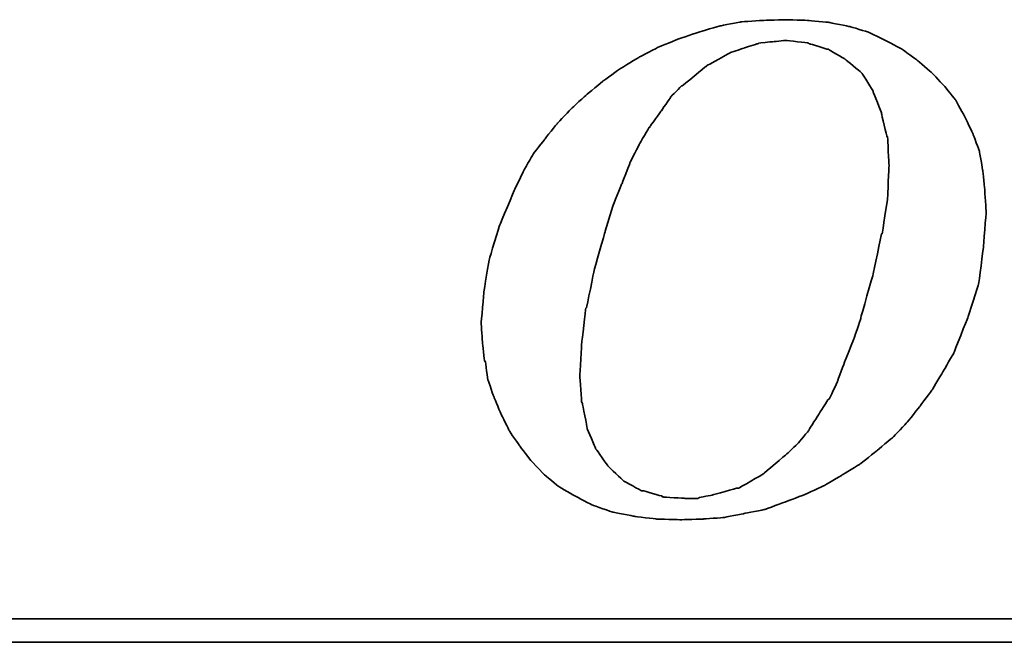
# Model space of a CAD drawing. Header units: millimetres. Extents: x 414 to 815, y 477 to 606.
# Tile 34 of 52: x 719.77 to 725.14, y 514.85 to 518.24. Entities that reach past the tile are written whole.
import ezdxf

# ---------------------------------------------------------------- set-up
doc = ezdxf.new("R2010")
doc.units = ezdxf.units.MM
doc.layers.add('DIM', color=4, linetype='CONTINUOUS')
doc.layers.add('layer 1', color=7, linetype='CONTINUOUS')

# ---------------------------------------------------------------- blocks, each defined once
blk = doc.blocks.new('TBI MOTION logo(完整正式版)')
at = {"layer": 'layer 1', "color": 22, "lineweight": 35}
for points, knots in [([(-11.34375, -6.98375), (-11.34375, -6.98375), (-10.91375, -7.43875), (-10.91375, -7.43875), (-10.91375, -7.43875), (-10.91375, -7.43875), (-10.38625, -7.87125), (-10.38625, -7.87125), (-10.38625, -7.87125), (-10.38625, -7.87125), (-9.81125, -8.20375), (-9.81125, -8.20375), (-9.81125, -8.20375), (-9.81125, -8.20375), (-9.21125, -8.51875), (-9.21125, -8.51875), (-9.21125, -8.51875), (-9.21125, -8.51875), (-8.51625, -8.75875), (-8.51625, -8.75875), (-8.51625, -8.75875), (-8.51625, -8.75875), (-7.77125, -8.90375), (-7.77125, -8.90375), (-7.77125, -8.90375), (-7.77125, -8.90375), (-6.97875, -8.99875), (-6.97875, -8.99875), (-6.97875, -8.99875), (-6.97875, -8.99875), (-6.14125, -9.02375), (-6.14125, -9.02375), (-6.14125, -9.02375), (-6.14125, -9.02375), (-5.37125, -8.99875), (-5.37125, -8.99875), (-5.37125, -8.99875), (-5.37125, -8.99875), (-4.65375, -8.94875), (-4.65375, -8.94875), (-4.65375, -8.94875), (-4.65375, -8.94875), (-3.93375, -8.80625), (-3.93375, -8.80625), (-3.93375, -8.80625), (-3.93375, -8.80625), (-3.21375, -8.66375), (-3.21375, -8.66375), (-3.21375, -8.66375), (-3.21375, -8.66375), (-2.49375, -8.39875), (-2.49375, -8.39875), (-2.49375, -8.39875), (-2.49375, -8.39875), (-1.79875, -8.13375), (-1.79875, -8.13375), (-1.79875, -8.13375), (-1.79875, -8.13375), (-1.17375, -7.84375), (-1.17375, -7.84375), (-1.17375, -7.84375), (-1.17375, -7.84375), (-0.52375, -7.46375), (-0.52375, -7.46375), (-0.52375, -7.46375), (-0.52375, -7.46375), (0.10124, -7.07875), (0.10124, -7.07875), (0.10124, -7.07875), (0.10124, -7.07875), (0.67625, -6.62375), (0.67625, -6.62375), (0.67625, -6.62375), (0.67625, -6.62375), (1.24874, -6.14375), (1.24874, -6.14375), (1.24874, -6.14375), (1.24874, -6.14375), (1.72874, -5.64125), (1.72874, -5.64125), (1.72874, -5.64125), (1.72874, -5.64125), (2.18624, -5.06375), (2.18624, -5.06375), (2.18624, -5.06375), (2.18624, -5.06375), (2.61625, -4.48874), (2.61625, -4.48874), (2.61625, -4.48874), (2.61625, -4.48874), (3.00125, -3.83874), (3.00125, -3.83874), (3.00125, -3.83874), (3.00125, -3.83874), (3.36124, -3.21374), (3.36124, -3.21374), (3.36124, -3.21374), (3.36124, -3.21374), (3.84374, -1.99125), (3.84374, -1.99125), (3.84374, -1.99125), (3.84374, -1.99125), (4.22625, -0.81875), (4.22625, -0.81875), (4.22625, -0.81875), (4.22625, -0.81875), (4.39125, 0.45624), (4.39125, 0.45624), (4.39125, 0.45624), (4.39125, 0.45624), (4.48874, 1.70124), (4.48874, 1.70124), (4.48874, 1.70124), (4.48874, 1.70124), (4.43874, 2.44625), (4.43874, 2.44625), (4.43874, 2.44625), (4.43874, 2.44625), (4.36874, 3.14125), (4.36874, 3.14125), (4.36874, 3.14125), (4.36874, 3.14125), (4.25125, 3.81125), (4.25125, 3.81125), (4.25125, 3.81125), (4.25125, 3.81125), (4.03124, 4.41125), (4.03124, 4.41125), (4.03124, 4.41125), (4.03124, 4.41125), (3.74374, 5.01125), (3.74374, 5.01125), (3.74374, 5.01125), (3.74374, 5.01125), (3.43124, 5.58875), (3.43124, 5.58875), (3.43124, 5.58875), (3.43124, 5.58875), (3.02625, 6.09125), (3.02625, 6.09125), (3.02625, 6.09125), (3.02625, 6.09125), (2.59374, 6.54875), (2.59374, 6.54875), (2.59374, 6.54875), (2.59374, 6.54875), (2.09124, 6.98125), (2.09124, 6.98125), (2.09124, 6.98125), (2.09124, 6.98125), (1.56124, 7.36625), (1.56124, 7.36625), (1.56124, 7.36625), (1.56124, 7.36625), (0.98624, 7.67625), (0.98624, 7.67625), (0.98624, 7.67625), (0.98624, 7.67625), (0.38624, 7.96375), (0.38624, 7.96375), (0.38624, 7.96375), (0.38624, 7.96375), (-0.25875, 8.15625), (-0.25875, 8.15625), (-0.25875, 8.15625), (-0.25875, 8.15625), (-0.98125, 8.30125), (-0.98125, 8.30125), (-0.98125, 8.30125), (-0.98125, 8.30125), (-1.70124, 8.37125), (-1.70124, 8.37125), (-1.70124, 8.37125), (-1.70124, 8.37125), (-2.49375, 8.39624), (-2.49375, 8.39624), (-2.49375, 8.39624), (-2.49375, 8.39624), (-3.28625, 8.37125), (-3.28625, 8.37125), (-3.28625, 8.37125), (-3.28625, 8.37125), (-4.05125, 8.32125), (-4.05125, 8.32125), (-4.05125, 8.32125), (-4.05125, 8.32125), (-4.77375, 8.18125), (-4.77375, 8.18125), (-4.77375, 8.18125), (-4.77375, 8.18125), (-5.51625, 7.96375), (-5.51625, 7.96375), (-5.51625, 7.96375), (-5.51625, 7.96375), (-6.21125, 7.72625), (-6.21125, 7.72625), (-6.21125, 7.72625), (-6.21125, 7.72625), (-6.92875, 7.43625), (-6.92875, 7.43625), (-6.92875, 7.43625), (-6.92875, 7.43625), (-7.57875, 7.10125), (-7.57875, 7.10125), (-7.57875, 7.10125), (-7.57875, 7.10125), (-8.24875, 6.69125), (-8.24875, 6.69125), (-8.24875, 6.69125), (-8.24875, 6.69125), (-8.84875, 6.26125), (-8.84875, 6.26125), (-8.84875, 6.26125), (-8.84875, 6.26125), (-9.42625, 5.78125), (-9.42625, 5.78125), (-9.42625, 5.78125), (-9.42625, 5.78125), (-9.95375, 5.30125), (-9.95375, 5.30125), (-9.95375, 5.30125), (-9.95375, 5.30125), (-10.43375, 4.79624), (-10.43375, 4.79624), (-10.43375, 4.79624), (-10.43375, 4.79624), (-10.88875, 4.22125), (-10.88875, 4.22125), (-10.88875, 4.22125), (-10.88875, 4.22125), (-11.29875, 3.69375), (-11.29875, 3.69375), (-11.29875, 3.69375), (-11.29875, 3.69375), (-11.63375, 3.09125), (-11.63375, 3.09125), (-11.63375, 3.09125), (-11.63375, 3.09125), (-11.91875, 2.49625), (-11.91875, 2.49625), (-11.91875, 2.49625), (-11.91875, 2.49625), (-12.44875, 1.24625), (-12.44875, 1.24625), (-12.44875, 1.24625), (-12.44875, 1.24625), (-12.80875, 0.06874), (-12.80875, 0.06874), (-12.80875, 0.06874), (-12.80875, 0.06874), (-12.99875, -1.07875), (-12.99875, -1.07875), (-12.99875, -1.07875), (-12.99875, -1.07875), (-13.09375, -2.18375), (-13.09375, -2.18375), (-13.09375, -2.18375), (-13.09375, -2.18375), (-13.04875, -2.85375), (-13.04875, -2.85375), (-13.04875, -2.85375), (-13.04875, -2.85375), (-12.97375, -3.50375), (-12.97375, -3.50375), (-12.97375, -3.50375), (-12.97375, -3.50375), (-12.95375, -3.50375), (-12.95375, -3.50375), (-12.95375, -3.50375), (-12.95375, -3.50375), (-12.85375, -4.17375), (-12.85375, -4.17375), (-12.85375, -4.17375), (-12.85375, -4.17375), (-12.63875, -4.77624), (-12.63875, -4.77624), (-12.63875, -4.77624), (-12.63875, -4.77624), (-12.39875, -5.35125), (-12.39875, -5.35125), (-12.39875, -5.35125), (-12.39875, -5.35125), (-12.11375, -5.92875), (-12.11375, -5.92875), (-12.11375, -5.92875), (-12.11375, -5.92875), (-11.75375, -6.45375), (-11.75375, -6.45375), (-11.75375, -6.45375), (-11.75375, -6.45375), (-11.34375, -6.98375), (-11.34375, -6.98375)], [0, 0, 0, 0, 0.01369863, 0.01369863, 0.01369863, 0.01369864, 0.02739726, 0.02739726, 0.02739726, 0.02739727, 0.04109589, 0.04109589, 0.04109589, 0.0410959, 0.05479452, 0.05479452, 0.05479452, 0.05479453, 0.06849315, 0.06849315, 0.06849315, 0.06849316, 0.08219178, 0.08219178, 0.08219178, 0.08219179, 0.09589041, 0.09589041, 0.09589041, 0.09589042, 0.10958904, 0.10958904, 0.10958904, 0.10958905, 0.12328767, 0.12328767, 0.12328767, 0.12328768, 0.1369863, 0.1369863, 0.1369863, 0.13698631, 0.15068493, 0.15068493, 0.15068493, 0.15068494, 0.16438356, 0.16438356, 0.16438356, 0.16438357, 0.17808219, 0.17808219, 0.17808219, 0.1780822, 0.19178082, 0.19178082, 0.19178082, 0.19178083, 0.20547945, 0.20547945, 0.20547945, 0.20547946, 0.21917808, 0.21917808, 0.21917808, 0.21917809, 0.23287671, 0.23287671, 0.23287671, 0.23287672, 0.24657534, 0.24657534, 0.24657534, 0.24657535, 0.26027397, 0.26027397, 0.26027397, 0.26027398, 0.2739726, 0.2739726, 0.2739726, 0.27397261, 0.28767123, 0.28767123, 0.28767123, 0.28767124, 0.30136986, 0.30136986, 0.30136986, 0.30136987, 0.31506849, 0.31506849, 0.31506849, 0.3150685, 0.32876712, 0.32876712, 0.32876712, 0.32876713, 0.34246575, 0.34246575, 0.34246575, 0.34246576, 0.35616438, 0.35616438, 0.35616438, 0.35616439, 0.36986301, 0.36986301, 0.36986301, 0.36986302, 0.38356164, 0.38356164, 0.38356164, 0.38356165, 0.39726027, 0.39726027, 0.39726027, 0.39726028, 0.4109589, 0.4109589, 0.4109589, 0.41095891, 0.42465753, 0.42465753, 0.42465753, 0.42465754, 0.43835616, 0.43835616, 0.43835616, 0.43835617, 0.45205479, 0.45205479, 0.45205479, 0.4520548, 0.46575342, 0.46575342, 0.46575342, 0.46575343, 0.47945205, 0.47945205, 0.47945205, 0.47945206, 0.49315068, 0.49315068, 0.49315068, 0.49315069, 0.50684932, 0.50684932, 0.50684932, 0.50684933, 0.52054795, 0.52054795, 0.52054795, 0.52054796, 0.53424658, 0.53424658, 0.53424658, 0.53424659, 0.54794521, 0.54794521, 0.54794521, 0.54794522, 0.56164384, 0.56164384, 0.56164384, 0.56164385, 0.57534247, 0.57534247, 0.57534247, 0.57534248, 0.5890411, 0.5890411, 0.5890411, 0.58904111, 0.60273973, 0.60273973, 0.60273973, 0.60273974, 0.61643836, 0.61643836, 0.61643836, 0.61643837, 0.63013699, 0.63013699, 0.63013699, 0.630137, 0.64383562, 0.64383562, 0.64383562, 0.64383563, 0.65753425, 0.65753425, 0.65753425, 0.65753426, 0.67123288, 0.67123288, 0.67123288, 0.67123289, 0.68493151, 0.68493151, 0.68493151, 0.68493152, 0.69863014, 0.69863014, 0.69863014, 0.69863015, 0.71232877, 0.71232877, 0.71232877, 0.71232878, 0.7260274, 0.7260274, 0.7260274, 0.72602741, 0.73972603, 0.73972603, 0.73972603, 0.73972604, 0.75342466, 0.75342466, 0.75342466, 0.75342467, 0.76712329, 0.76712329, 0.76712329, 0.7671233, 0.78082192, 0.78082192, 0.78082192, 0.78082193, 0.79452055, 0.79452055, 0.79452055, 0.79452056, 0.80821918, 0.80821918, 0.80821918, 0.80821919, 0.82191781, 0.82191781, 0.82191781, 0.82191782, 0.83561644, 0.83561644, 0.83561644, 0.83561645, 0.84931507, 0.84931507, 0.84931507, 0.84931508, 0.8630137, 0.8630137, 0.8630137, 0.86301371, 0.87671233, 0.87671233, 0.87671233, 0.87671234, 0.89041096, 0.89041096, 0.89041096, 0.89041097, 0.90410959, 0.90410959, 0.90410959, 0.9041096, 0.91780822, 0.91780822, 0.91780822, 0.91780823, 0.93150685, 0.93150685, 0.93150685, 0.93150686, 0.94520548, 0.94520548, 0.94520548, 0.94520549, 0.95890411, 0.95890411, 0.95890411, 0.95890412, 0.97260274, 0.97260274, 0.97260274, 0.97260275, 0.98630137, 0.98630137, 0.98630137, 0.98630138, 1, 1, 1, 1]), ([(-8.77875, 1.03124), (-8.77875, 1.03124), (-8.51625, 1.89625), (-8.51625, 1.89625), (-8.51625, 1.89625), (-8.51625, 1.89625), (-8.20375, 2.66375), (-8.20375, 2.66375), (-8.20375, 2.66375), (-8.20375, 2.66375), (-7.91625, 3.38125), (-7.91625, 3.38125), (-7.91625, 3.38125), (-7.91625, 3.38125), (-7.91625, 3.40624), (-7.91625, 3.40624), (-7.91625, 3.40624), (-7.91625, 3.40624), (-7.57875, 4.07624), (-7.57875, 4.07624), (-7.57875, 4.07624), (-7.57875, 4.07624), (-7.24375, 4.65125), (-7.24375, 4.65125), (-7.24375, 4.65125), (-7.24375, 4.65125), (-7.21875, 4.65125), (-7.21875, 4.65125), (-7.21875, 4.65125), (-7.21875, 4.65125), (-7.21875, 4.67624), (-7.21875, 4.67624), (-7.21875, 4.67624), (-7.21875, 4.67624), (-6.83625, 5.20375), (-6.83625, 5.20375), (-6.83625, 5.20375), (-6.83625, 5.20375), (-6.49875, 5.68625), (-6.49875, 5.68625), (-6.49875, 5.68625), (-6.49875, 5.68625), (-6.49875, 5.70625), (-6.49875, 5.70625), (-6.49875, 5.70625), (-6.49875, 5.70625), (-6.11625, 6.09125), (-6.11625, 6.09125), (-6.11625, 6.09125), (-6.11625, 6.09125), (-6.09125, 6.09125), (-6.09125, 6.09125), (-6.09125, 6.09125), (-6.09125, 6.09125), (-5.27375, 6.76625), (-5.27375, 6.76625), (-5.27375, 6.76625), (-5.27375, 6.76625), (-5.24875, 6.76625), (-5.24875, 6.76625), (-5.24875, 6.76625), (-5.24875, 6.76625), (-5.24875, 6.78625), (-5.24875, 6.78625), (-5.24875, 6.78625), (-5.24875, 6.78625), (-4.38875, 7.26624), (-4.38875, 7.26624), (-4.38875, 7.26624), (-4.38875, 7.26624), (-4.36125, 7.26624), (-4.36125, 7.26624), (-4.36125, 7.26624), (-4.36125, 7.26624), (-3.93375, 7.41125), (-3.93375, 7.41125), (-3.93375, 7.41125), (-3.93375, 7.41125), (-3.47375, 7.55625), (-3.47375, 7.55625), (-3.47375, 7.55625), (-3.47375, 7.55625), (-3.45375, 7.55625), (-3.45375, 7.55625), (-3.45375, 7.55625), (-3.45375, 7.55625), (-3.42875, 7.58124), (-3.42875, 7.58124), (-3.42875, 7.58124), (-3.42875, 7.58124), (-2.97375, 7.62625), (-2.97375, 7.62625), (-2.97375, 7.62625), (-2.97375, 7.62625), (-2.49375, 7.67625), (-2.49375, 7.67625), (-2.49375, 7.67625), (-2.49375, 7.67625), (-2.46875, 7.67625), (-2.46875, 7.67625), (-2.46875, 7.67625), (-2.46875, 7.67625), (-1.70124, 7.58124), (-1.70124, 7.58124), (-1.70124, 7.58124), (-1.70124, 7.58124), (-1.67875, 7.55625), (-1.67875, 7.55625), (-1.67875, 7.55625), (-1.67875, 7.55625), (-1.65375, 7.55625), (-1.65375, 7.55625), (-1.65375, 7.55625), (-1.65375, 7.55625), (-1.03125, 7.36625), (-1.03125, 7.36625), (-1.03125, 7.36625), (-1.03125, 7.36625), (-1.00625, 7.36625), (-1.00625, 7.36625), (-1.00625, 7.36625), (-1.00625, 7.36625), (-0.43124, 7.02624), (-0.43124, 7.02624), (-0.43124, 7.02624), (-0.43124, 7.02624), (-0.40625, 7.00624), (-0.40625, 7.00624), (-0.40625, 7.00624), (-0.40625, 7.00624), (0.12124, 6.57124), (0.12124, 6.57124), (0.12124, 6.57124), (0.12124, 6.57124), (0.14624, 6.54875), (0.14624, 6.54875), (0.14624, 6.54875), (0.14624, 6.54875), (0.17124, 6.52375), (0.17124, 6.52375), (0.17124, 6.52375), (0.17124, 6.52375), (0.55625, 5.89875), (0.55625, 5.89875), (0.55625, 5.89875), (0.55625, 5.89875), (0.55625, 5.87625), (0.55625, 5.87625), (0.55625, 5.87625), (0.55625, 5.87625), (0.84124, 5.15625), (0.84124, 5.15625), (0.84124, 5.15625), (0.84124, 5.15625), (0.84124, 5.13125), (0.84124, 5.13125), (0.84124, 5.13125), (0.84124, 5.13125), (1.03624, 4.31875), (1.03624, 4.31875), (1.03624, 4.31875), (1.03624, 4.31875), (1.05624, 4.31875), (1.05624, 4.31875), (1.05624, 4.31875), (1.05624, 4.31875), (1.05624, 4.29125), (1.05624, 4.29125), (1.05624, 4.29125), (1.05624, 4.29125), (1.10625, 3.33125), (1.10625, 3.33125), (1.10625, 3.33125), (1.10625, 3.33125), (1.10625, 3.30875), (1.10625, 3.30875), (1.10625, 3.30875), (1.10625, 3.30875), (1.05624, 2.20624), (1.05624, 2.20624), (1.05624, 2.20624), (1.05624, 2.20624), (1.05624, 2.18124), (1.05624, 2.18124), (1.05624, 2.18124), (1.05624, 2.18124), (0.86624, 0.93624), (0.86624, 0.93624), (0.86624, 0.93624), (0.86624, 0.93624), (0.84124, 0.93624), (0.84124, 0.93624), (0.84124, 0.93624), (0.84124, 0.93624), (0.55625, -0.45874), (0.55625, -0.45874), (0.55625, -0.45874), (0.55625, -0.45874), (0.12124, -1.99125), (0.12124, -1.99125), (0.12124, -1.99125), (0.12124, -1.99125), (0.12124, -2.01874), (0.12124, -2.01874), (0.12124, -2.01874), (0.12124, -2.01874), (-0.13874, -2.78375), (-0.13874, -2.78375), (-0.13874, -2.78375), (-0.13874, -2.78375), (-0.43124, -3.50375), (-0.43124, -3.50375), (-0.43124, -3.50375), (-0.43124, -3.50375), (-0.69375, -4.19875), (-0.69375, -4.19875), (-0.69375, -4.19875), (-0.69375, -4.19875), (-0.69375, -4.22375), (-0.69375, -4.22375), (-0.69375, -4.22375), (-0.69375, -4.22375), (-0.98125, -4.82374), (-0.98125, -4.82374), (-0.98125, -4.82374), (-0.98125, -4.82374), (-1.00625, -4.82374), (-1.00625, -4.82374), (-1.00625, -4.82374), (-1.00625, -4.82374), (-1.33875, -5.35125), (-1.33875, -5.35125), (-1.33875, -5.35125), (-1.33875, -5.35125), (-1.67875, -5.87875), (-1.67875, -5.87875), (-1.67875, -5.87875), (-1.67875, -5.87875), (-1.67875, -5.90375), (-1.67875, -5.90375), (-1.67875, -5.90375), (-1.67875, -5.90375), (-2.05875, -6.35875), (-2.05875, -6.35875), (-2.05875, -6.35875), (-2.05875, -6.35875), (-2.08375, -6.38375), (-2.08375, -6.38375), (-2.08375, -6.38375), (-2.08375, -6.38375), (-2.46875, -6.74375), (-2.46875, -6.74375), (-2.46875, -6.74375), (-2.46875, -6.74375), (-3.25875, -7.41625), (-3.25875, -7.41625), (-3.25875, -7.41625), (-3.25875, -7.41625), (-3.28625, -7.43875), (-3.28625, -7.43875), (-3.28625, -7.43875), (-3.28625, -7.43875), (-4.12375, -7.91875), (-4.12375, -7.91875), (-4.12375, -7.91875), (-4.12375, -7.91875), (-4.14875, -7.91875), (-4.14875, -7.91875), (-4.14875, -7.91875), (-4.14875, -7.91875), (-4.17125, -7.91875), (-4.17125, -7.91875), (-4.17125, -7.91875), (-4.17125, -7.91875), (-5.03375, -8.15875), (-5.03375, -8.15875), (-5.03375, -8.15875), (-5.03375, -8.15875), (-5.51625, -8.25625), (-5.51625, -8.25625), (-5.51625, -8.25625), (-5.51625, -8.25625), (-5.54125, -8.27875), (-5.54125, -8.27875), (-5.54125, -8.27875), (-5.54125, -8.27875), (-5.56375, -8.27875), (-5.56375, -8.27875), (-5.56375, -8.27875), (-5.56375, -8.27875), (-5.99625, -8.27875), (-5.99625, -8.27875), (-5.99625, -8.27875), (-5.99625, -8.27875), (-6.76375, -8.23125), (-6.76375, -8.23125), (-6.76375, -8.23125), (-6.76375, -8.23125), (-6.78875, -8.23125), (-6.78875, -8.23125), (-6.78875, -8.23125), (-6.78875, -8.23125), (-6.78875, -8.20375), (-6.78875, -8.20375), (-6.78875, -8.20375), (-6.78875, -8.20375), (-7.45875, -8.01375), (-7.45875, -8.01375), (-7.45875, -8.01375), (-7.45875, -8.01375), (-7.48375, -8.01375), (-7.48375, -8.01375), (-7.48375, -8.01375), (-7.48375, -8.01375), (-7.50875, -8.01375), (-7.50875, -8.01375), (-7.50875, -8.01375), (-7.50875, -8.01375), (-8.13125, -7.67875), (-8.13125, -7.67875), (-8.13125, -7.67875), (-8.13125, -7.67875), (-8.15625, -7.65375), (-8.15625, -7.65375), (-8.15625, -7.65375), (-8.15625, -7.65375), (-8.65875, -7.17375), (-8.65875, -7.17375), (-8.65875, -7.17375), (-8.65875, -7.17375), (-8.68375, -7.14875), (-8.68375, -7.14875), (-8.68375, -7.14875), (-8.68375, -7.14875), (-9.08875, -6.57375), (-9.08875, -6.57375), (-9.08875, -6.57375), (-9.08875, -6.57375), (-9.11375, -6.54875), (-9.11375, -6.54875), (-9.11375, -6.54875), (-9.11375, -6.54875), (-9.11375, -6.52875), (-9.11375, -6.52875), (-9.11375, -6.52875), (-9.11375, -6.52875), (-9.40375, -5.85375), (-9.40375, -5.85375), (-9.40375, -5.85375), (-9.40375, -5.85375), (-9.40375, -5.82875), (-9.40375, -5.82875), (-9.40375, -5.82875), (-9.40375, -5.82875), (-9.56875, -4.96875), (-9.56875, -4.96875), (-9.56875, -4.96875), (-9.56875, -4.96875), (-9.59375, -4.94375), (-9.59375, -4.94375), (-9.59375, -4.94375), (-9.59375, -4.94375), (-9.66375, -4.03375), (-9.66375, -4.03375), (-9.66375, -4.03375), (-9.66375, -4.03375), (-9.66375, -4.00875), (-9.66375, -4.00875), (-9.66375, -4.00875), (-9.66375, -4.00875), (-9.59375, -2.85375), (-9.59375, -2.85375), (-9.59375, -2.85375), (-9.59375, -2.85375), (-9.45125, -1.65875), (-9.45125, -1.65875), (-9.45125, -1.65875), (-9.45125, -1.65875), (-9.42625, -1.63375), (-9.42625, -1.63375), (-9.42625, -1.63375), (-9.42625, -1.63375), (-9.16125, -0.33875), (-9.16125, -0.33875), (-9.16125, -0.33875), (-9.16125, -0.33875), (-8.77875, 1.00624), (-8.77875, 1.00624), (-8.77875, 1.00624), (-8.77875, 1.00624), (-8.77875, 1.03124), (-8.77875, 1.03124)], [0, 0, 0, 0, 0.01020408, 0.01020408, 0.01020408, 0.01020409, 0.02040816, 0.02040816, 0.02040816, 0.02040817, 0.03061224, 0.03061224, 0.03061224, 0.03061225, 0.04081633, 0.04081633, 0.04081633, 0.04081634, 0.05102041, 0.05102041, 0.05102041, 0.05102042, 0.06122449, 0.06122449, 0.06122449, 0.0612245, 0.07142857, 0.07142857, 0.07142857, 0.07142858, 0.08163265, 0.08163265, 0.08163265, 0.08163266, 0.09183673, 0.09183673, 0.09183673, 0.09183674, 0.10204082, 0.10204082, 0.10204082, 0.10204083, 0.1122449, 0.1122449, 0.1122449, 0.11224491, 0.12244898, 0.12244898, 0.12244898, 0.12244899, 0.13265306, 0.13265306, 0.13265306, 0.13265307, 0.14285714, 0.14285714, 0.14285714, 0.14285715, 0.15306122, 0.15306122, 0.15306122, 0.15306123, 0.16326531, 0.16326531, 0.16326531, 0.16326532, 0.17346939, 0.17346939, 0.17346939, 0.1734694, 0.18367347, 0.18367347, 0.18367347, 0.18367348, 0.19387755, 0.19387755, 0.19387755, 0.19387756, 0.20408163, 0.20408163, 0.20408163, 0.20408164, 0.21428571, 0.21428571, 0.21428571, 0.21428572, 0.2244898, 0.2244898, 0.2244898, 0.22448981, 0.23469388, 0.23469388, 0.23469388, 0.23469389, 0.24489796, 0.24489796, 0.24489796, 0.24489797, 0.25510204, 0.25510204, 0.25510204, 0.25510205, 0.26530612, 0.26530612, 0.26530612, 0.26530613, 0.2755102, 0.2755102, 0.2755102, 0.27551021, 0.28571429, 0.28571429, 0.28571429, 0.2857143, 0.29591837, 0.29591837, 0.29591837, 0.29591838, 0.30612245, 0.30612245, 0.30612245, 0.30612246, 0.31632653, 0.31632653, 0.31632653, 0.31632654, 0.32653061, 0.32653061, 0.32653061, 0.32653062, 0.33673469, 0.33673469, 0.33673469, 0.3367347, 0.34693878, 0.34693878, 0.34693878, 0.34693879, 0.35714286, 0.35714286, 0.35714286, 0.35714287, 0.36734694, 0.36734694, 0.36734694, 0.36734695, 0.37755102, 0.37755102, 0.37755102, 0.37755103, 0.3877551, 0.3877551, 0.3877551, 0.38775511, 0.39795918, 0.39795918, 0.39795918, 0.39795919, 0.40816327, 0.40816327, 0.40816327, 0.40816328, 0.41836735, 0.41836735, 0.41836735, 0.41836736, 0.42857143, 0.42857143, 0.42857143, 0.42857144, 0.43877551, 0.43877551, 0.43877551, 0.43877552, 0.44897959, 0.44897959, 0.44897959, 0.4489796, 0.45918367, 0.45918367, 0.45918367, 0.45918368, 0.46938776, 0.46938776, 0.46938776, 0.46938777, 0.47959184, 0.47959184, 0.47959184, 0.47959185, 0.48979592, 0.48979592, 0.48979592, 0.48979593, 0.5, 0.5, 0.5, 0.50000001, 0.51020408, 0.51020408, 0.51020408, 0.51020409, 0.52040816, 0.52040816, 0.52040816, 0.52040817, 0.53061224, 0.53061224, 0.53061224, 0.53061225, 0.54081633, 0.54081633, 0.54081633, 0.54081634, 0.55102041, 0.55102041, 0.55102041, 0.55102042, 0.56122449, 0.56122449, 0.56122449, 0.5612245, 0.57142857, 0.57142857, 0.57142857, 0.57142858, 0.58163265, 0.58163265, 0.58163265, 0.58163266, 0.59183673, 0.59183673, 0.59183673, 0.59183674, 0.60204082, 0.60204082, 0.60204082, 0.60204083, 0.6122449, 0.6122449, 0.6122449, 0.61224491, 0.62244898, 0.62244898, 0.62244898, 0.62244899, 0.63265306, 0.63265306, 0.63265306, 0.63265307, 0.64285714, 0.64285714, 0.64285714, 0.64285715, 0.65306122, 0.65306122, 0.65306122, 0.65306123, 0.66326531, 0.66326531, 0.66326531, 0.66326532, 0.67346939, 0.67346939, 0.67346939, 0.6734694, 0.68367347, 0.68367347, 0.68367347, 0.68367348, 0.69387755, 0.69387755, 0.69387755, 0.69387756, 0.70408163, 0.70408163, 0.70408163, 0.70408164, 0.71428571, 0.71428571, 0.71428571, 0.71428572, 0.7244898, 0.7244898, 0.7244898, 0.72448981, 0.73469388, 0.73469388, 0.73469388, 0.73469389, 0.74489796, 0.74489796, 0.74489796, 0.74489797, 0.75510204, 0.75510204, 0.75510204, 0.75510205, 0.76530612, 0.76530612, 0.76530612, 0.76530613, 0.7755102, 0.7755102, 0.7755102, 0.77551021, 0.78571429, 0.78571429, 0.78571429, 0.7857143, 0.79591837, 0.79591837, 0.79591837, 0.79591838, 0.80612245, 0.80612245, 0.80612245, 0.80612246, 0.81632653, 0.81632653, 0.81632653, 0.81632654, 0.82653061, 0.82653061, 0.82653061, 0.82653062, 0.83673469, 0.83673469, 0.83673469, 0.8367347, 0.84693878, 0.84693878, 0.84693878, 0.84693879, 0.85714286, 0.85714286, 0.85714286, 0.85714287, 0.86734694, 0.86734694, 0.86734694, 0.86734695, 0.87755102, 0.87755102, 0.87755102, 0.87755103, 0.8877551, 0.8877551, 0.8877551, 0.88775511, 0.89795918, 0.89795918, 0.89795918, 0.89795919, 0.90816327, 0.90816327, 0.90816327, 0.90816328, 0.91836735, 0.91836735, 0.91836735, 0.91836736, 0.92857143, 0.92857143, 0.92857143, 0.92857144, 0.93877551, 0.93877551, 0.93877551, 0.93877552, 0.94897959, 0.94897959, 0.94897959, 0.9489796, 0.95918367, 0.95918367, 0.95918367, 0.95918368, 0.96938776, 0.96938776, 0.96938776, 0.96938777, 0.97959184, 0.97959184, 0.97959184, 0.97959185, 0.98979592, 0.98979592, 0.98979592, 0.98979593, 1, 1, 1, 1]), ([(75.90875, -9.47875), (75.90875, -9.47875), (75.90875, -12.28625), (75.90875, -12.28625), (75.90875, -12.28625), (75.90875, -12.28625), (75.90875, -12.47875), (75.90875, -12.47875), (75.90875, -12.47875), (75.90875, -12.47875), (75.71625, -12.47875), (75.71625, -12.47875), (75.71625, -12.47875), (75.71625, -12.47875), (-88.32875, -12.47875), (-88.32875, -12.47875), (-88.32875, -12.47875), (-88.32875, -12.47875), (-88.32875, -13.29375), (-88.32875, -13.29375), (-88.32875, -13.29375), (-88.32875, -13.29375), (82.89125, -13.29375), (82.89125, -13.29375), (82.89125, -13.29375), (82.89125, -13.29375), (75.90875, -9.47875), (75.90875, -9.47875)], [0, 0, 0, 0, 0.14285714, 0.14285714, 0.14285714, 0.14285715, 0.28571429, 0.28571429, 0.28571429, 0.2857143, 0.42857143, 0.42857143, 0.42857143, 0.42857144, 0.57142857, 0.57142857, 0.57142857, 0.57142858, 0.71428571, 0.71428571, 0.71428571, 0.71428572, 0.85714286, 0.85714286, 0.85714286, 0.85714287, 1, 1, 1, 1])]:
    blk.add_open_spline(points, degree=3, knots=knots, dxfattribs=at)

msp = doc.modelspace()

# ---------------------------------------------------------------- block references
at = {"layer": 'DIM', "color": 7, "xscale": 0.1563722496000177, "yscale": 0.1563722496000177, "zscale": 0.1563722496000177}
msp.add_blockref('TBI MOTION logo(完整正式版)', (724.3348, 516.9309), dxfattribs=at)

doc.saveas('drawing.dxf')
